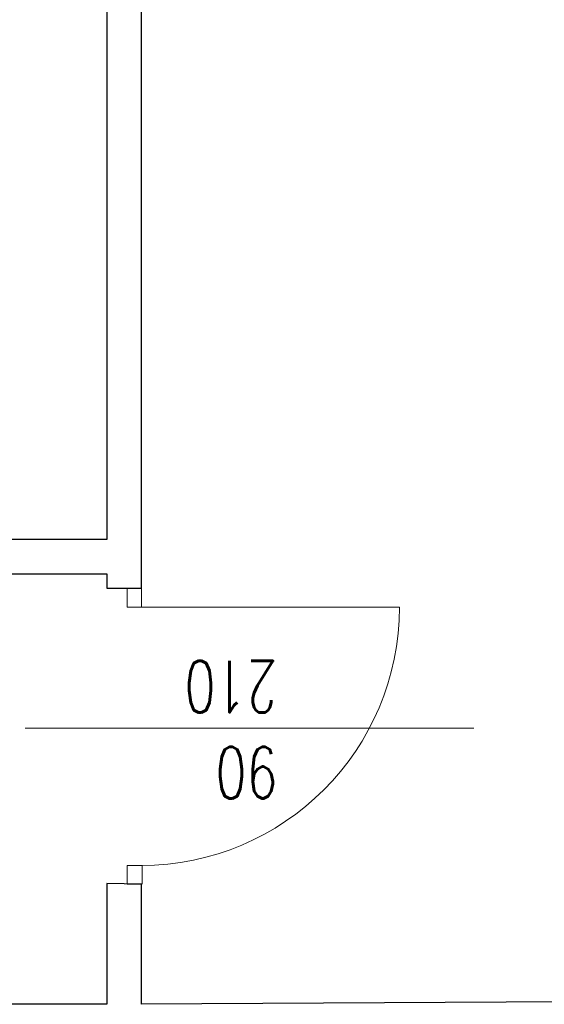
# Model space of a CAD drawing. Header units: millimetres. Extents: x -2948 to 78628, y 64669 to 215420.
# Tile 105 of 256: x 56394 to 56577, y 93686 to 94029. Entities that reach past the tile are written whole.
import ezdxf

# ---------------------------------------------------------------- set-up
doc = ezdxf.new("R2010")
doc.units = ezdxf.units.MM
for name, color, linetype, lineweight in [('NOWE SCIANY', 3, 'Continuous', 13), ('SCIANY', 7, 'Continuous', 30), ('WYMIAR', 5, 'Continuous', 13), ('ŚCIANY', 7, 'Continuous', 30)]:
    doc.layers.add(name, color=color, linetype=linetype, lineweight=lineweight)
doc.styles.add('style2', font='romans.shx', dxfattribs={"width": 0.7})

msp = doc.modelspace()

# ---------------------------------------------------------------- linework, layer by layer
at = {"layer": 'NOWE SCIANY', "lineweight": 5}
for p, q in [((56143.33, 93848.17), (56424.34, 93848.17)), ((56424.34, 93836.17), (56261.34, 93836.17))]:
    msp.add_line(p, q, dxfattribs=at)
at = {"layer": 'NOWE SCIANY'}
for p, q in [((56431.34, 93824.58), (56431.4, 93831.17)), ((56436.34, 93831.17), (56436.34, 93824.67)), ((56436.34, 93824.58), (56431.34, 93824.58)), ((56552.35, 93782.41), (56395.78, 93782.41)), ((56436.34, 93734.58), (56431.34, 93734.58)), ((56431.34, 93728.08), (56431.34, 93734.58)), ((56436.68, 93734.58), (56436.68, 93728.08))]:
    msp.add_line(p, q, dxfattribs=at)
at = {"layer": 'NOWE SCIANY', "ltscale": 2}
msp.add_line((56432.34, 93824.58), (56526.34, 93824.58), dxfattribs=at)
at = {"layer": 'NOWE SCIANY'}
msp.add_lwpolyline([(56436.34, 93824.63), (56432.34, 93824.58)], dxfattribs=at)
at = {"layer": 'NOWE SCIANY', "ltscale": 2}
msp.add_lwpolyline([(56431.34, 93728.08), (56436.34, 93728.08), (56424.34, 93728.31)], dxfattribs=at)
msp.add_arc((56436.34, 93824.58), 90, 270, 0, dxfattribs=at)
at = {"layer": 'SCIANY', "ltscale": 2}
for points in [[(56248.34, 93836.17), (56248.34, 93832.68), (56260.34, 93832.68), (56260.34, 93836.17), (56424.34, 93836.17), (56424.34, 93831.17), (56436.34, 93831.17), (56436.34, 94251.86), (56417.84, 94251.86), (56417.84, 94239.77), (56424.34, 94239.77), (56424.34, 93848.17), (56143.33, 93848.17), (56143.33, 93836.17), (56248.34, 93836.17)], [(56436.34, 93686.17), (56436.34, 93728.08), (56424.34, 93728.31), (56424.34, 93686.17)]]:
    msp.add_lwpolyline(points, dxfattribs=at)
at = {"layer": 'WYMIAR', "ltscale": 2}
msp.add_lwpolyline([(56424.34, 93836.17), (56424.34, 93831.17), (56436.34, 93831.17)], dxfattribs=at)
at = {"layer": 'ŚCIANY', "ltscale": 2}
for p, q in [((56424.34, 93686.17), (56260.34, 93686.17)), ((56637.04, 93687.28), (56436.33, 93686.17))]:
    msp.add_line(p, q, dxfattribs=at)

# ---------------------------------------------------------------- texts
at = {"layer": 'NOWE SCIANY', "linetype": 'Continuous', "ltscale": 0.2, "insert": (56483.82, 93757.87), "char_height": 18, "width": 280.1371, "attachment_point": 1, "rotation": 179.9915, "style": 'style2'}
msp.add_mtext('90\\P210', dxfattribs=at)

doc.saveas('drawing.dxf')
